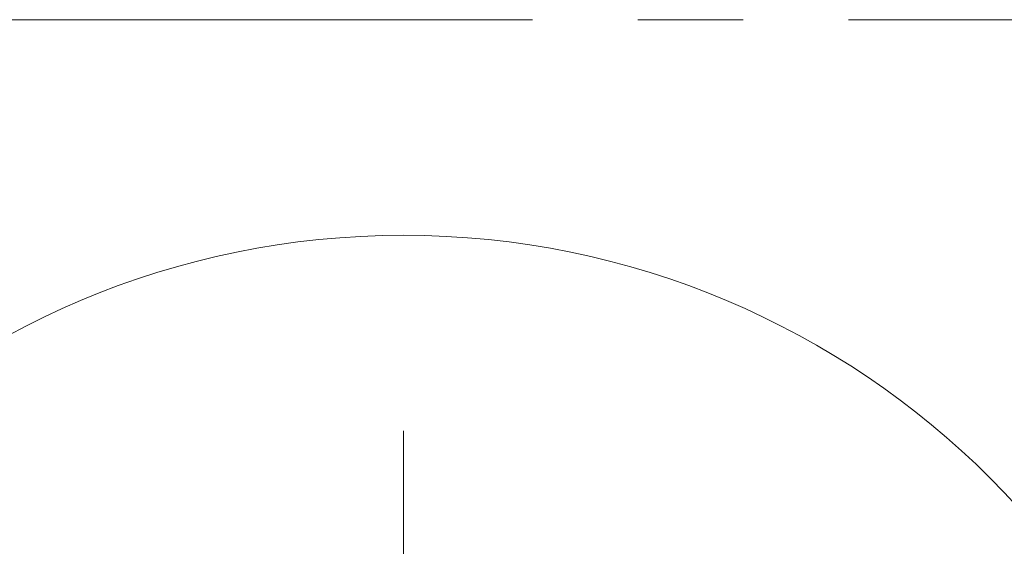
# Model space of a CAD drawing. Header units: millimetres. Extents: x 6316 to 18291, y -19059 to -9021.
# Tile 26 of 146: x 10353 to 10946, y -15496 to -15178. Entities that reach past the tile are written whole.
import ezdxf

# ---------------------------------------------------------------- set-up
doc = ezdxf.new("R2010")
doc.units = ezdxf.units.MM
doc.header["$LTSCALE"] = 10
doc.header["$PDSIZE"] = -1
doc.linetypes.add('CENTER', pattern=[50.8, 31.75, -6.35, 6.35, -6.35])
doc.layers.get('Defpoints').update_dxf_attribs({"true_color": 0x5e5e5e})
doc.layers.add('中心线层', color=1, linetype='CENTER')
doc.dimstyles.new('ISO-25', dxfattribs={"dimscale": 20, "dimtxt": 4, "dimasz": 3.05, "dimexe": 3, "dimexo": 0.625, "dimtad": 1, "dimdec": 0, "dimtxsty": 'Standard', "dimcen": 2.5, "dimclrd": 1, "dimclre": 1, "dimclrt": 4, "dimadec": 1, "dimazin": 2, "dimtfac": 1, "dimtdec": 0, "dimtmove": 0, "dimatfit": 0, "dimfxl": 1, "dimarcsym": 0})

# ---------------------------------------------------------------- blocks, each defined once
blk = doc.blocks.new('*D144')
at = {"layer": 'Defpoints', "color": 0, "linetype": 'ByBlock', "lineweight": 20, "transparency": 16777216}
for p in [(12383.33, -15287.41), (10584.24, -15808.37)]:
    blk.add_point(p, dxfattribs=at)
at = {"layer": '中心线层', "color": 1, "linetype": 'ByBlock', "lineweight": -2, "transparency": 16777216}
blk.add_line((10584.24, -15808.37), (12324.74, -15304.37), dxfattribs=at)
at = {"layer": '中心线层', "color": 1, "linetype": 'ByBlock', "lineweight": 20, "transparency": 16777216}
blk.add_solid([(12321.91, -15294.61), (12327.57, -15314.14), (12383.33, -15287.41)], dxfattribs=at)
at = {"layer": '中心线层', "color": 4, "linetype": 'ByBlock', "lineweight": 20, "transparency": 16777216, "insert": (11439.89, -15505.95), "char_height": 80, "attachment_point": 5, "rotation": 16.1496}
blk.add_mtext('R1873', dxfattribs=at)

msp = doc.modelspace()

# ---------------------------------------------------------------- linework, layer by layer
at = {"layer": '中心线层', "color": 2, "linetype": 'CENTER', "lineweight": 20}
msp.add_line((8820.36, -15178.43), (12348.13, -15178.43), dxfattribs=at)
at = {"layer": '中心线层', "color": 1, "linetype": 'ByBlock', "lineweight": 20}
msp.add_line((10584.24, -15808.37), (10584.24, -15426.26), dxfattribs=at)
msp.add_circle((10584.24, -15808.37), 500, dxfattribs=at)

# ---------------------------------------------------------------- dimensions: what is measured, and where the dimension line sits
dim = msp.add_radius_dim(center=(10584.24, -15808.37), mpoint=(12383.33, -15287.41), dimstyle='ISO-25', dxfattribs=at)
dim.commit()
dim.dimension.update_dxf_attribs({"geometry": '*D144', "text_midpoint": (11439.89, -15505.95)})

doc.saveas('drawing.dxf')
